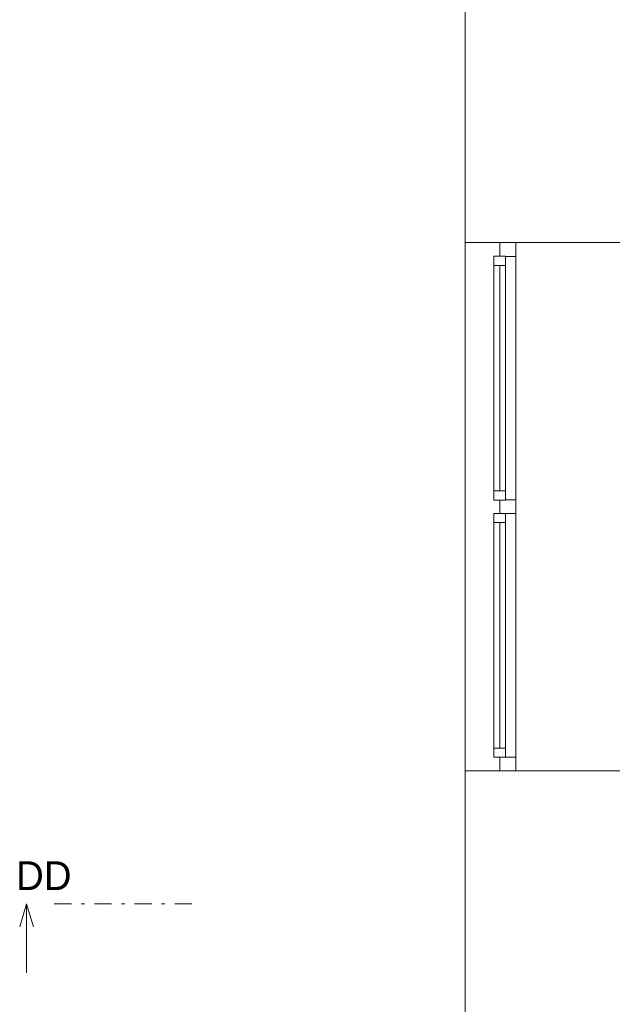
# Model space of a CAD drawing. Header units: millimetres. Extents: x -13540 to 53600, y -37870 to 10383.
# Tile 3 of 26: x -13540 to -10960, y -8257 to -3970. Entities that reach past the tile are written whole.
import ezdxf

# ---------------------------------------------------------------- set-up
doc = ezdxf.new("R2010")
doc.units = ezdxf.units.MM
doc.header["$MEASUREMENT"] = 0
doc.linetypes.add('Čerchovaná S', pattern=[175, 75, -42.5, 15, -42.5])
for name, color, linetype in [('02_Zdi VNĚJŠÍ - nosné.obálka', 7, 'Continuous'), ('13_Značky.řezy', 7, 'Continuous'), ('Otvory – Okna', 7, 'Continuous')]:
    doc.layers.add(name, color=color, linetype=linetype)

msp = doc.modelspace()

# ---------------------------------------------------------------- linework, layer by layer
at = {"layer": '02_Zdi VNĚJŠÍ - nosné.obálka', "color": 251, "linetype": 'Continuous', "lineweight": 0}
for p, q in [((-11600, -4940.8), (-11450, -4940.8)), ((-11450, -4940.8), (-11380, -4940.8)), ((-11380, -4940.8), (-10900, -4940.8)), ((-11600, -7240.8), (-11450, -7240.8)), ((-11450, -7240.8), (-11380, -7240.8)), ((-11380, -7240.8), (-10900, -7240.8))]:
    msp.add_line(p, q, dxfattribs=at)
at = {"layer": '02_Zdi VNĚJŠÍ - nosné.obálka', "color": 251, "linetype": 'Continuous', "lineweight": 0, "flags": 128}
for points in [[(-11600, -3890), (-11600, -4290.6)], [(-11600, -4290.6), (-11600, -4940.8)], [(-11600, -7240.8), (-11600, -8440.8)]]:
    msp.add_lwpolyline(points, dxfattribs=at)
at = {"layer": '13_Značky.řezy', "color": 251, "linetype": 'Continuous', "lineweight": 0}
for p, q in [((-13539.8, -7919.6), (-13509.8, -7819.6)), ((-13509.8, -7819.6), (-13509.8, -8119.6)), ((-13479.8, -7919.6), (-13509.8, -7819.6))]:
    msp.add_line(p, q, dxfattribs=at)
at = {"layer": '13_Značky.řezy', "color": 251, "linetype": 'Čerchovaná S', "lineweight": 0}
msp.add_line((-13389.8, -7819.6), (-12789.8, -7819.6), dxfattribs=at)
at = {"layer": 'Otvory – Okna', "color": 251, "linetype": 'Continuous', "lineweight": 0}
for p, q in [((-11600, -4940.8), (-11600, -7240.8)), ((-11600, -4940.8), (-11450, -4940.8)), ((-11450, -4940.8), (-11450, -4999.8)), ((-11450, -4940.8), (-11380, -4940.8)), ((-11450, -4940.8), (-11380, -4940.8)), ((-11380, -5000.8), (-11380, -4940.8)), ((-11380, -4940.8), (-10900, -4940.8)), ((-11475, -4999.8), (-11475, -5039.8)), ((-11425, -4999.8), (-11475, -4999.8)), ((-11450, -4999.8), (-11425, -4999.8)), ((-11425, -4999.8), (-11425, -5000.8)), ((-11425, -5039.8), (-11425, -4999.8)), ((-11425, -5000.8), (-11380, -5000.8)), ((-11380, -6060.8), (-11380, -5000.8)), ((-11475, -5039.8), (-11475, -6021.8)), ((-11475, -5039.8), (-11425, -5039.8)), ((-11475, -5039.8), (-11475, -6021.8)), ((-11450, -5039.8), (-11450, -6021.8)), ((-11425, -6021.8), (-11425, -5039.8)), ((-11425, -6021.8), (-11475, -6021.8)), ((-11475, -6021.8), (-11475, -6061.8)), ((-11425, -6061.8), (-11425, -6021.8)), ((-11475, -6061.8), (-11425, -6061.8)), ((-11425, -6061.8), (-11450, -6061.8)), ((-11450, -6061.8), (-11450, -6090.8)), ((-11380, -6060.8), (-11425, -6060.8)), ((-11425, -6060.8), (-11425, -6061.8)), ((-11380, -6090.8), (-11380, -6060.8)), ((-11475, -6119.8), (-11475, -6159.8)), ((-11425, -6119.8), (-11475, -6119.8)), ((-11450, -6090.8), (-11450, -6119.8)), ((-11450, -6119.8), (-11425, -6119.8)), ((-11425, -6119.8), (-11425, -6120.8)), ((-11425, -6159.8), (-11425, -6119.8)), ((-11425, -6120.8), (-11380, -6120.8)), ((-11380, -6120.8), (-11380, -6090.8)), ((-11380, -7180.8), (-11380, -6120.8)), ((-11475, -6159.8), (-11475, -7141.8)), ((-11475, -6159.8), (-11425, -6159.8)), ((-11475, -6159.8), (-11475, -7141.8)), ((-11450, -6159.8), (-11450, -7141.8)), ((-11425, -7141.8), (-11425, -6159.8)), ((-11425, -7141.8), (-11475, -7141.8)), ((-11475, -7141.8), (-11475, -7181.8)), ((-11425, -7181.8), (-11425, -7141.8)), ((-11475, -7181.8), (-11425, -7181.8)), ((-11425, -7181.8), (-11450, -7181.8)), ((-11450, -7181.8), (-11450, -7240.8)), ((-11380, -7180.8), (-11425, -7180.8)), ((-11425, -7180.8), (-11425, -7181.8)), ((-11380, -7240.8), (-11380, -7180.8)), ((-11600, -7240.8), (-11450, -7240.8)), ((-11450, -7240.8), (-11380, -7240.8)), ((-11450, -7240.8), (-11380, -7240.8)), ((-11380, -7240.8), (-10900, -7240.8))]:
    msp.add_line(p, q, dxfattribs=at)

# ---------------------------------------------------------------- texts
at = {"layer": '13_Značky.řezy', "color": 251, "lineweight": 0, "insert": (-13314.2, -7759.6), "char_height": 125, "attachment_point": 9}
msp.add_mtext('\\A1;\\pt0;DD', dxfattribs=at)

doc.saveas('drawing.dxf')
